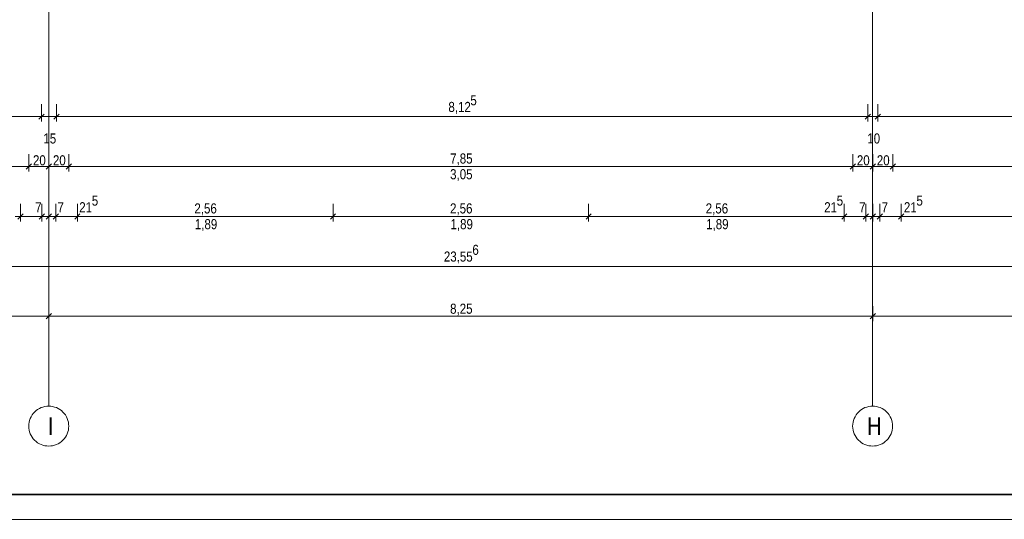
# Model space of a CAD drawing. Extents: x -620 to 300, y 62 to 1112.
# Tile 19 of 88: x -297 to -100, y 62 to 163. Entities that reach past the tile are written whole.
import ezdxf
from ezdxf.lldxf.tags import DXFTag

# ---------------------------------------------------------------- set-up
doc = ezdxf.new("R2010")
doc.units = 0
doc.layers.get('0').update_dxf_attribs({"lineweight": 13})
doc.layers.add('70 -71 Achsen- 1 Gebäudeachsen', color=7, linetype='STRICHPUNKT2-A06G9RP48I', lineweight=18)
doc.layers.add('iwb_Plankopf Rahmen', color=7, linetype='Continuous', lineweight=35)
doc.layers.add('70 -76 Bemaßung- 2 Allgemein', color=9, linetype='Continuous', lineweight=5, true_color=0x808080)
doc.styles.get("Standard").update_dxf_attribs({"font": 'ARIALN.TTF'})
tags = doc.linetypes.add('STRICHPUNKT2-A06G9RP48I', pattern=[12.7, 6.35, -3.175, 0, -3.175]).pattern_tags.tags
tags[10:11] = [DXFTag(74, 4), DXFTag(75, 0), DXFTag(340, '0'), DXFTag(46, 0.0), DXFTag(50, 0.0), DXFTag(44, 0.0), DXFTag(45, 0.0)]
tags[8:9] = [DXFTag(74, 4), DXFTag(75, 0), DXFTag(340, '0'), DXFTag(46, 0.0), DXFTag(50, 0.0), DXFTag(44, 0.0), DXFTag(45, 0.0)]
tags[6:7] = [DXFTag(74, 4), DXFTag(75, 0), DXFTag(340, '0'), DXFTag(46, 0.0), DXFTag(50, 0.0), DXFTag(44, 0.0), DXFTag(45, 0.0)]
tags[4:5] = [DXFTag(74, 4), DXFTag(75, 0), DXFTag(340, '0'), DXFTag(46, 0.0), DXFTag(50, 0.0), DXFTag(44, 0.0), DXFTag(45, 0.0)]

# ---------------------------------------------------------------- blocks, each defined once
blk = doc.blocks.new('Referenz-A06G9RP68I')
at = {"layer": '70 -71 Achsen- 1 Gebäudeachsen', "color": 0, "linetype": 'STRICHPUNKT2-A06G9RP48I', "lineweight": -2, "ltscale": 0.13}
for p, q in [((-291.18, 1084.55), (-291.18, 85.11)), ((-126.18, 1084.55), (-126.18, 85.11))]:
    blk.add_line(p, q, dxfattribs=at)
at = {"layer": '70 -71 Achsen- 1 Gebäudeachsen', "color": 0, "linetype": 'Continuous', "lineweight": -2, "ltscale": 0.13}
for p, q in [((-293.06, 84.64), (-292.71, 84.81)), ((-292.71, 84.81), (-292.34, 84.94)), ((-292.34, 84.94), (-291.96, 85.04)), ((-291.96, 85.04), (-291.57, 85.09)), ((-291.57, 85.09), (-291.18, 85.11)), ((-291.18, 85.11), (-290.78, 85.09)), ((-290.78, 85.09), (-290.4, 85.04)), ((-290.4, 85.04), (-290.02, 84.94)), ((-290.02, 84.94), (-289.65, 84.81)), ((-289.65, 84.81), (-289.29, 84.64)), ((-128.06, 84.64), (-127.71, 84.81)), ((-127.71, 84.81), (-127.34, 84.94)), ((-127.34, 84.94), (-126.96, 85.04)), ((-126.96, 85.04), (-126.57, 85.09)), ((-126.57, 85.09), (-126.18, 85.11)), ((-126.18, 85.11), (-125.78, 85.09)), ((-125.78, 85.09), (-125.4, 85.04)), ((-125.4, 85.04), (-125.02, 84.94)), ((-125.02, 84.94), (-124.65, 84.81)), ((-124.65, 84.81), (-124.29, 84.64)), ((-294.87, 82.64), (-294.7, 83)), ((-294.7, 83), (-294.5, 83.34)), ((-294.5, 83.34), (-294.27, 83.65)), ((-294.27, 83.65), (-294, 83.94)), ((-294, 83.94), (-293.71, 84.21)), ((-293.71, 84.21), (-293.4, 84.44)), ((-293.4, 84.44), (-293.06, 84.64)), ((-289.29, 84.64), (-288.95, 84.44)), ((-288.95, 84.44), (-288.64, 84.21)), ((-288.64, 84.21), (-288.35, 83.94)), ((-288.35, 83.94), (-288.08, 83.65)), ((-288.08, 83.65), (-287.85, 83.34)), ((-287.85, 83.34), (-287.65, 83)), ((-287.65, 83), (-287.48, 82.64)), ((-129.87, 82.64), (-129.7, 83)), ((-129.7, 83), (-129.5, 83.34)), ((-129.5, 83.34), (-129.27, 83.65)), ((-129.27, 83.65), (-129, 83.94)), ((-129, 83.94), (-128.71, 84.21)), ((-128.71, 84.21), (-128.4, 84.44)), ((-128.4, 84.44), (-128.06, 84.64)), ((-124.29, 84.64), (-123.95, 84.44)), ((-123.95, 84.44), (-123.64, 84.21)), ((-123.64, 84.21), (-123.35, 83.94)), ((-123.35, 83.94), (-123.08, 83.65)), ((-123.08, 83.65), (-122.85, 83.34)), ((-122.85, 83.34), (-122.65, 83)), ((-122.65, 83), (-122.48, 82.64)), ((-295.18, 81.11), (-295.16, 81.51)), ((-295.16, 80.72), (-295.18, 81.11)), ((-295.16, 81.51), (-295.1, 81.89)), ((-295.1, 81.89), (-295, 82.27)), ((-295, 82.27), (-294.87, 82.64)), ((-287.48, 82.64), (-287.35, 82.27)), ((-287.35, 82.27), (-287.25, 81.89)), ((-287.25, 81.89), (-287.2, 81.51)), ((-287.2, 81.51), (-287.18, 81.11)), ((-287.18, 81.11), (-287.2, 80.72)), ((-130.18, 81.11), (-130.16, 81.51)), ((-130.16, 80.72), (-130.18, 81.11)), ((-130.16, 81.51), (-130.1, 81.89)), ((-130.1, 81.89), (-130, 82.27)), ((-130, 82.27), (-129.87, 82.64)), ((-122.48, 82.64), (-122.35, 82.27)), ((-122.35, 82.27), (-122.25, 81.89)), ((-122.25, 81.89), (-122.2, 81.51)), ((-122.2, 81.51), (-122.18, 81.11)), ((-122.18, 81.11), (-122.2, 80.72)), ((-295.1, 80.33), (-295.16, 80.72)), ((-295, 79.95), (-295.1, 80.33)), ((-294.87, 79.58), (-295, 79.95)), ((-294.7, 79.23), (-294.87, 79.58)), ((-294.5, 78.89), (-294.7, 79.23)), ((-294.27, 78.58), (-294.5, 78.89)), ((-287.85, 78.89), (-288.08, 78.58)), ((-287.65, 79.23), (-287.85, 78.89)), ((-287.48, 79.58), (-287.65, 79.23)), ((-287.35, 79.95), (-287.48, 79.58)), ((-287.25, 80.33), (-287.35, 79.95)), ((-287.2, 80.72), (-287.25, 80.33)), ((-130.1, 80.33), (-130.16, 80.72)), ((-130, 79.95), (-130.1, 80.33)), ((-129.87, 79.58), (-130, 79.95)), ((-129.7, 79.23), (-129.87, 79.58)), ((-129.5, 78.89), (-129.7, 79.23)), ((-129.27, 78.58), (-129.5, 78.89)), ((-122.85, 78.89), (-123.08, 78.58)), ((-122.65, 79.23), (-122.85, 78.89)), ((-122.48, 79.58), (-122.65, 79.23)), ((-122.35, 79.95), (-122.48, 79.58)), ((-122.25, 80.33), (-122.35, 79.95)), ((-122.2, 80.72), (-122.25, 80.33)), ((-294, 78.29), (-294.27, 78.58)), ((-293.71, 78.02), (-294, 78.29)), ((-293.4, 77.79), (-293.71, 78.02)), ((-293.06, 77.59), (-293.4, 77.79)), ((-292.71, 77.42), (-293.06, 77.59)), ((-292.34, 77.29), (-292.71, 77.42)), ((-291.96, 77.19), (-292.34, 77.29)), ((-291.57, 77.13), (-291.96, 77.19)), ((-291.18, 77.11), (-291.57, 77.13)), ((-290.78, 77.13), (-291.18, 77.11)), ((-290.4, 77.19), (-290.78, 77.13)), ((-290.02, 77.29), (-290.4, 77.19)), ((-289.65, 77.42), (-290.02, 77.29)), ((-289.29, 77.59), (-289.65, 77.42)), ((-288.95, 77.79), (-289.29, 77.59)), ((-288.64, 78.02), (-288.95, 77.79)), ((-288.35, 78.29), (-288.64, 78.02)), ((-288.08, 78.58), (-288.35, 78.29)), ((-129, 78.29), (-129.27, 78.58)), ((-128.71, 78.02), (-129, 78.29)), ((-128.4, 77.79), (-128.71, 78.02)), ((-128.06, 77.59), (-128.4, 77.79)), ((-127.71, 77.42), (-128.06, 77.59)), ((-127.34, 77.29), (-127.71, 77.42)), ((-126.96, 77.19), (-127.34, 77.29)), ((-126.57, 77.13), (-126.96, 77.19)), ((-126.18, 77.11), (-126.57, 77.13)), ((-125.78, 77.13), (-126.18, 77.11)), ((-125.4, 77.19), (-125.78, 77.13)), ((-125.02, 77.29), (-125.4, 77.19)), ((-124.65, 77.42), (-125.02, 77.29)), ((-124.29, 77.59), (-124.65, 77.42)), ((-123.95, 77.79), (-124.29, 77.59)), ((-123.64, 78.02), (-123.95, 77.79)), ((-123.35, 78.29), (-123.64, 78.02)), ((-123.08, 78.58), (-123.35, 78.29))]:
    blk.add_line(p, q, dxfattribs=at)
at = {"layer": '70 -76 Bemaßung- 2 Allgemein', "color": 0, "linetype": 'Continuous', "lineweight": -2, "ltscale": 0.13}
for p, q in [((-292.65, 145.63), (-292.65, 142.13)), ((-292.65, 145.63), (-292.65, 142.13)), ((-292.65, 145.63), (-292.65, 142.13)), ((-292.65, 145.63), (-292.65, 142.13)), ((-289.65, 145.63), (-289.65, 142.13)), ((-289.65, 145.63), (-289.65, 142.13)), ((-289.65, 145.63), (-289.65, 142.13)), ((-289.65, 145.63), (-289.65, 142.13)), ((-127.15, 145.63), (-127.15, 142.13)), ((-127.15, 145.63), (-127.15, 142.13)), ((-127.15, 145.63), (-127.15, 142.13)), ((-127.15, 145.63), (-127.15, 142.13)), ((-125.15, 145.63), (-125.15, 142.13)), ((-125.15, 145.63), (-125.15, 142.13)), ((-125.15, 145.63), (-125.15, 142.13)), ((-125.15, 145.63), (-125.15, 142.13)), ((-293.71, 143.13), (-443.15, 143.13)), ((-293.71, 143.13), (-443.15, 143.13)), ((-293.71, 143.13), (-294.77, 143.13)), ((-293.71, 143.13), (-294.77, 143.13)), ((-291.65, 143.13), (-293.71, 143.13)), ((-291.65, 143.13), (-293.71, 143.13)), ((-291.65, 143.13), (-293.71, 143.13)), ((-291.65, 143.13), (-293.71, 143.13)), ((-292.12, 143.66), (-293.18, 142.6)), ((-292.12, 143.66), (-293.18, 142.6)), ((-292.12, 143.66), (-293.18, 142.6)), ((-292.12, 143.66), (-293.18, 142.6)), ((-289.65, 143.13), (-292.65, 143.13)), ((-289.65, 143.13), (-292.65, 143.13)), ((-290.65, 143.13), (-288.59, 143.13)), ((-290.65, 143.13), (-288.59, 143.13)), ((-290.65, 143.13), (-288.59, 143.13)), ((-290.65, 143.13), (-288.59, 143.13)), ((-290.18, 142.6), (-289.12, 143.66)), ((-290.18, 142.6), (-289.12, 143.66)), ((-290.18, 142.6), (-289.12, 143.66)), ((-290.18, 142.6), (-289.12, 143.66)), ((-288.59, 143.13), (-287.53, 143.13)), ((-128.21, 143.13), (-288.59, 143.13)), ((-288.59, 143.13), (-287.53, 143.13)), ((-128.21, 143.13), (-288.59, 143.13)), ((-128.21, 143.13), (-129.27, 143.13)), ((-128.21, 143.13), (-129.27, 143.13)), ((-126.15, 143.13), (-128.21, 143.13)), ((-126.15, 143.13), (-128.21, 143.13)), ((-126.15, 143.13), (-128.21, 143.13)), ((-126.15, 143.13), (-128.21, 143.13)), ((-126.62, 143.66), (-127.68, 142.6)), ((-126.62, 143.66), (-127.68, 142.6)), ((-126.62, 143.66), (-127.68, 142.6)), ((-126.62, 143.66), (-127.68, 142.6)), ((-125.15, 143.13), (-127.15, 143.13)), ((-125.15, 143.13), (-127.15, 143.13)), ((-126.15, 143.13), (-124.09, 143.13)), ((-126.15, 143.13), (-124.09, 143.13)), ((-126.15, 143.13), (-124.09, 143.13)), ((-126.15, 143.13), (-124.09, 143.13)), ((-125.68, 142.6), (-124.62, 143.66)), ((-125.68, 142.6), (-124.62, 143.66)), ((-125.68, 142.6), (-124.62, 143.66)), ((-125.68, 142.6), (-124.62, 143.66)), ((-124.09, 143.13), (-123.03, 143.13)), ((25.85, 143.13), (-124.09, 143.13)), ((-124.09, 143.13), (-123.03, 143.13)), ((25.85, 143.13), (-124.09, 143.13)), ((-295.15, 135.63), (-295.15, 132.13)), ((-295.15, 135.63), (-295.15, 132.13)), ((-291.15, 135.63), (-291.15, 132.13)), ((-291.15, 135.63), (-291.15, 132.13)), ((-287.15, 135.63), (-287.15, 132.13)), ((-287.15, 135.63), (-287.15, 132.13)), ((-130.15, 135.63), (-130.15, 132.13)), ((-130.15, 135.63), (-130.15, 132.13)), ((-126.15, 135.63), (-126.15, 132.13)), ((-126.15, 135.63), (-126.15, 132.13)), ((-122.15, 135.63), (-122.15, 132.13)), ((-122.15, 135.63), (-122.15, 132.13)), ((-296.21, 133.13), (-451.09, 133.13)), ((-294.15, 133.13), (-296.21, 133.13)), ((-296.15, 133.13), (-294.09, 133.13)), ((-294.62, 133.66), (-295.68, 132.6)), ((-295.68, 132.6), (-294.62, 133.66)), ((-292.21, 133.13), (-294.09, 133.13)), ((-290.15, 133.13), (-292.21, 133.13)), ((-292.15, 133.13), (-290.09, 133.13)), ((-290.62, 133.66), (-291.68, 132.6)), ((-291.68, 132.6), (-290.62, 133.66)), ((-288.21, 133.13), (-290.09, 133.13)), ((-286.15, 133.13), (-288.21, 133.13)), ((-288.15, 133.13), (-286.09, 133.13)), ((-286.62, 133.66), (-287.68, 132.6)), ((-287.68, 132.6), (-286.62, 133.66)), ((-131.21, 133.13), (-286.09, 133.13)), ((-129.15, 133.13), (-131.21, 133.13)), ((-131.15, 133.13), (-129.09, 133.13)), ((-129.62, 133.66), (-130.68, 132.6)), ((-130.68, 132.6), (-129.62, 133.66)), ((-127.21, 133.13), (-129.09, 133.13)), ((-125.15, 133.13), (-127.21, 133.13)), ((-127.15, 133.13), (-125.09, 133.13)), ((-125.62, 133.66), (-126.68, 132.6)), ((-126.68, 132.6), (-125.62, 133.66)), ((-123.21, 133.13), (-125.09, 133.13)), ((-121.15, 133.13), (-123.21, 133.13)), ((-123.15, 133.13), (-121.09, 133.13)), ((-121.62, 133.66), (-122.68, 132.6)), ((-122.68, 132.6), (-121.62, 133.66)), ((33.79, 133.13), (-121.09, 133.13)), ((-296.85, 125.63), (-296.85, 122.13)), ((-296.85, 125.63), (-296.85, 122.13)), ((-292.55, 125.63), (-292.55, 122.13)), ((-292.55, 125.63), (-292.55, 122.13)), ((-291.15, 125.63), (-291.15, 122.13)), ((-291.15, 125.63), (-291.15, 122.13)), ((-289.75, 125.63), (-289.75, 122.13)), ((-289.75, 125.63), (-289.75, 122.13)), ((-285.45, 125.63), (-285.45, 122.13)), ((-285.45, 125.63), (-285.45, 122.13)), ((-234.25, 125.63), (-234.25, 122.13)), ((-234.25, 125.63), (-234.25, 122.13)), ((-183.05, 125.63), (-183.05, 122.13)), ((-183.05, 125.63), (-183.05, 122.13)), ((-131.85, 125.63), (-131.85, 122.13)), ((-131.85, 125.63), (-131.85, 122.13)), ((-127.55, 125.63), (-127.55, 122.13)), ((-127.55, 125.63), (-127.55, 122.13)), ((-126.15, 125.63), (-126.15, 122.13)), ((-126.15, 125.63), (-126.15, 122.13)), ((-124.75, 125.63), (-124.75, 122.13)), ((-124.75, 125.63), (-124.75, 122.13)), ((-120.45, 125.63), (-120.45, 122.13)), ((-120.45, 125.63), (-120.45, 122.13)), ((-295.85, 123.13), (-297.91, 123.13)), ((-295.85, 123.13), (-297.91, 123.13)), ((-296.32, 123.66), (-297.38, 122.6)), ((-296.32, 123.66), (-297.38, 122.6)), ((-292.55, 123.13), (-296.85, 123.13)), ((-293.61, 123.13), (-294.67, 123.13)), ((-291.55, 123.13), (-293.61, 123.13)), ((-293.55, 123.13), (-291.49, 123.13)), ((-292.21, 123.13), (-293.27, 123.13)), ((-293.08, 122.6), (-292.02, 123.66)), ((-292.02, 123.66), (-293.08, 122.6)), ((-291.15, 123.13), (-292.55, 123.13)), ((-290.15, 123.13), (-292.21, 123.13)), ((-292.15, 123.13), (-290.09, 123.13)), ((-290.81, 123.13), (-291.87, 123.13)), ((-291.68, 122.6), (-290.62, 123.66)), ((-290.62, 123.66), (-291.68, 122.6)), ((-291.49, 123.13), (-290.43, 123.13)), ((-289.75, 123.13), (-291.15, 123.13)), ((-288.75, 123.13), (-290.81, 123.13)), ((-290.75, 123.13), (-288.69, 123.13)), ((-290.28, 122.6), (-289.22, 123.66)), ((-289.22, 123.66), (-290.28, 122.6)), ((-290.09, 123.13), (-289.03, 123.13)), ((-285.45, 123.13), (-289.75, 123.13)), ((-288.69, 123.13), (-287.63, 123.13)), ((-286.45, 123.13), (-284.39, 123.13)), ((-286.45, 123.13), (-284.39, 123.13)), ((-285.98, 122.6), (-284.92, 123.66)), ((-285.98, 122.6), (-284.92, 123.66)), ((-284.39, 123.13), (-283.33, 123.13)), ((-235.31, 123.13), (-284.39, 123.13)), ((-233.25, 123.13), (-235.31, 123.13)), ((-235.25, 123.13), (-233.19, 123.13)), ((-233.72, 123.66), (-234.78, 122.6)), ((-234.78, 122.6), (-233.72, 123.66)), ((-184.11, 123.13), (-233.19, 123.13)), ((-182.05, 123.13), (-184.11, 123.13)), ((-184.05, 123.13), (-181.99, 123.13)), ((-182.52, 123.66), (-183.58, 122.6)), ((-183.58, 122.6), (-182.52, 123.66)), ((-132.91, 123.13), (-181.99, 123.13)), ((-132.91, 123.13), (-133.97, 123.13)), ((-130.85, 123.13), (-132.91, 123.13)), ((-130.85, 123.13), (-132.91, 123.13)), ((-131.32, 123.66), (-132.38, 122.6)), ((-131.32, 123.66), (-132.38, 122.6)), ((-127.55, 123.13), (-131.85, 123.13)), ((-128.61, 123.13), (-129.67, 123.13)), ((-126.55, 123.13), (-128.61, 123.13)), ((-128.55, 123.13), (-126.49, 123.13)), ((-127.21, 123.13), (-128.27, 123.13)), ((-128.08, 122.6), (-127.02, 123.66)), ((-127.02, 123.66), (-128.08, 122.6)), ((-126.15, 123.13), (-127.55, 123.13)), ((-125.15, 123.13), (-127.21, 123.13)), ((-127.15, 123.13), (-125.09, 123.13)), ((-125.81, 123.13), (-126.87, 123.13)), ((-126.68, 122.6), (-125.62, 123.66)), ((-125.62, 123.66), (-126.68, 122.6)), ((-126.49, 123.13), (-125.43, 123.13)), ((-124.75, 123.13), (-126.15, 123.13)), ((-123.75, 123.13), (-125.81, 123.13)), ((-125.75, 123.13), (-123.69, 123.13)), ((-125.28, 122.6), (-124.22, 123.66)), ((-124.22, 123.66), (-125.28, 122.6)), ((-125.09, 123.13), (-124.03, 123.13)), ((-120.45, 123.13), (-124.75, 123.13)), ((-123.69, 123.13), (-122.63, 123.13)), ((-121.45, 123.13), (-119.39, 123.13)), ((-121.45, 123.13), (-119.39, 123.13)), ((-120.98, 122.6), (-119.92, 123.66)), ((-120.98, 122.6), (-119.92, 123.66)), ((-119.39, 123.13), (-118.33, 123.13)), ((-70.31, 123.13), (-119.39, 123.13)), ((25.85, 113.13), (-443.15, 113.13)), ((-291.15, 105.13), (-291.15, 102.13)), ((-291.15, 105.13), (-291.15, 102.13)), ((-126.15, 105.13), (-126.15, 102.13)), ((-126.15, 105.13), (-126.15, 102.13)), ((-292.21, 103.13), (-455.09, 103.13)), ((-290.65, 103.13), (-292.21, 103.13)), ((-290.62, 103.66), (-291.68, 102.6)), ((-291.68, 102.6), (-290.62, 103.66)), ((-291.65, 103.13), (-290.09, 103.13)), ((-127.21, 103.13), (-290.09, 103.13)), ((-125.65, 103.13), (-127.21, 103.13)), ((-125.62, 103.66), (-126.68, 102.6)), ((-126.68, 102.6), (-125.62, 103.66)), ((-126.65, 103.13), (-125.09, 103.13)), ((37.79, 103.13), (-125.09, 103.13))]:
    blk.add_line(p, q, dxfattribs=at)
at = {"layer": '70 -71 Achsen- 1 Gebäudeachsen', "color": 0, "linetype": 'Continuous', "lineweight": -2, "ltscale": 0.13, "char_height": 3.5241, "attachment_point": 1}
for s, insert in [('{\\fArial Narrow;I}', (-291.37, 82.88)), ('{\\fArial Narrow;H}', (-127.31, 82.88))]:
    blk.add_mtext(s, dxfattribs=dict(at, insert=insert))
at = {"layer": '70 -76 Bemaßung- 2 Allgemein', "color": 0, "linetype": 'Continuous', "lineweight": -2, "ltscale": 0.13, "char_height": 2.0138, "attachment_point": 1}
for s, insert in [('{\\fArial Narrow;8,12}', (-211.14, 146.08)), ('{\\fArial Narrow;8,12}', (-211.14, 146.08)), ('{\\fArial Narrow;5}', (-206.74, 147.43)), ('{\\fArial Narrow;5}', (-206.74, 147.43)), ('{\\fArial Narrow;15}', (-292.26, 139.77)), ('{\\fArial Narrow;15}', (-292.26, 139.77)), ('{\\fArial Narrow;10}', (-127.25, 139.77)), ('{\\fArial Narrow;10}', (-127.25, 139.77)), ('{\\fArial Narrow;20}', (-294.34, 135.39)), ('{\\fArial Narrow;20}', (-290.34, 135.39)), ('{\\fArial Narrow;7,85}', (-210.79, 135.75)), ('{\\fArial Narrow;20}', (-129.34, 135.39)), ('{\\fArial Narrow;20}', (-125.34, 135.39)), ('{\\fArial Narrow;3,05}', (-210.8, 132.6)), ('{\\fArial Narrow;5}', (-282.56, 127.32)), ('{\\fArial Narrow;5}', (-133.38, 127.32)), ('{\\fArial Narrow;5}', (-117.41, 127.32)), ('{\\fArial Narrow;7}', (-293.89, 125.96)), ('{\\fArial Narrow;7}', (-289.43, 125.96)), ('{\\fArial Narrow;21}', (-285.07, 125.98)), ('{\\fArial Narrow;2,56}', (-262.01, 125.75)), ('{\\fArial Narrow;2,56}', (-210.81, 125.75)), ('{\\fArial Narrow;2,56}', (-159.61, 125.75)), ('{\\fArial Narrow;21}', (-135.88, 125.98)), ('{\\fArial Narrow;7}', (-128.89, 125.96)), ('{\\fArial Narrow;7}', (-124.39, 125.96)), ('{\\fArial Narrow;21}', (-119.92, 125.98)), ('{\\fArial Narrow;1,89}', (-261.92, 122.59)), ('{\\fArial Narrow;1,89}', (-210.72, 122.59)), ('{\\fArial Narrow;1,89}', (-159.52, 122.59)), ('{\\fArial Narrow;6}', (-206.34, 117.45)), ('{\\fArial Narrow;23,55}', (-212.05, 116.1)), ('{\\fArial Narrow;8,25}', (-210.8, 105.65))]:
    blk.add_mtext(s, dxfattribs=dict(at, insert=insert))

msp = doc.modelspace()

# ---------------------------------------------------------------- linework, layer by layer
at = {"layer": 'iwb_Plankopf Rahmen', "color": 8, "lineweight": 13, "ltscale": 0.13, "true_color": 0x808080}
msp.add_lwpolyline([(300.35, 62.43), (-619.65, 62.43), (-619.65, 1112.43), (300.35, 1112.43), (300.35, 62.43)], close=True, dxfattribs=at)
at = {"layer": 'iwb_Plankopf Rahmen', "ltscale": 0.35}
msp.add_lwpolyline([(-599.65, 67.43), (-599.65, 1107.43), (295.35, 1107.43), (295.35, 67.43), (-599.65, 67.43)], close=True, dxfattribs=at)

# ---------------------------------------------------------------- block references
at = {"color": 8, "lineweight": 13, "ltscale": 0.13, "true_color": 0x808080}
msp.add_blockref('Referenz-A06G9RP68I', (0, 0), dxfattribs=at)

doc.saveas('drawing.dxf')
